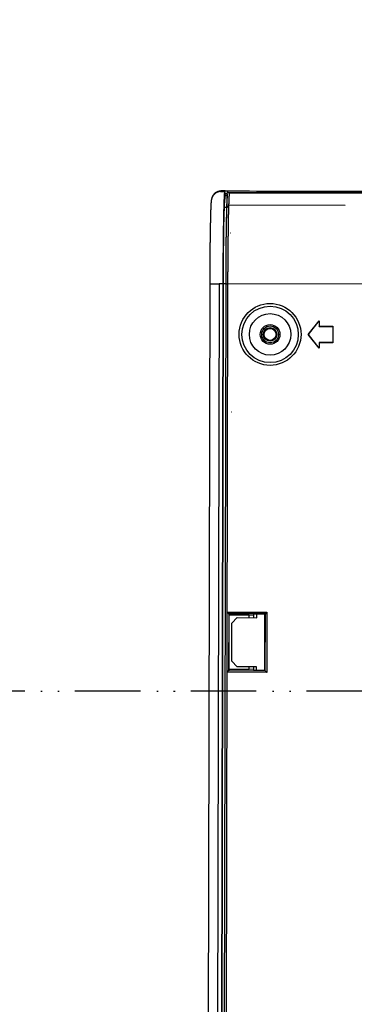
# Model space of a CAD drawing. Header units: millimetres. Extents: x 40090 to 187415, y -53271 to 40260.
# Tile 25 of 43: x 55592 to 55654, y 14050 to 14230. Entities that reach past the tile are written whole.
import ezdxf

# ---------------------------------------------------------------- set-up
doc = ezdxf.new("R2010")
doc.units = ezdxf.units.MM
doc.linetypes.add('ACAD_ISO12W100', pattern=[21, 12, -3, 0, -3, 0, -3])
doc.layers.add('AVM_kabelová_trasa_podhled', color=4, linetype='ACAD_ISO12W100', lineweight=30)
doc.layers.add('AVM_projektor', color=6, linetype='Continuous')
doc.styles.add('AVM', font='arial.ttf')
doc.dimstyles.new('AVM-1_50', dxfattribs={"dimscale": 40, "dimtxt": 2.5, "dimasz": 2.5, "dimexe": 1.25, "dimexo": 0.625, "dimtad": 1, "dimdec": 0, "dimrnd": 1, "dimtxsty": 'AVM', "dimcen": 2.5, "dimclrd": 256, "dimclre": 256, "dimclrt": 256, "dimadec": 0, "dimazin": 0, "dimtfac": 1, "dimtdec": 0, "dimtmove": 0, "dimatfit": 3, "dimfxl": 0, "dimarcsym": 0})

# ---------------------------------------------------------------- blocks, each defined once
blk = doc.blocks.new('PT-FW430-bottom')
for p, q in [((-215, 3.28), (-215, 320.97)), ((-214.57, 304.02), (-214.57, 3.54)), ((-197.93, 28.52), (-197.93, 3.28)), ((-212.35, 24.79), (-212.35, 3.43)), ((-190.2, 22.57), (-187.2, 22.57)), ((-190.2, 20.07), (-190.2, 22.57)), ((-190.19, 22.56), (-190.2, 22.57)), ((-190.19, 22.56), (-187.21, 22.56)), ((-190.19, 20.06), (-190.19, 22.56)), ((-187.21, 22.56), (-187.2, 22.57)), ((-187.21, 22.56), (-187.21, 20.06)), ((-187.2, 22.57), (-187.2, 20.07)), ((-188.7, 18.07), (-191.2, 20.07)), ((-191.2, 20.07), (-190.2, 20.07)), ((-191.18, 20.06), (-191.2, 20.07)), ((-188.7, 18.08), (-191.18, 20.06)), ((-191.18, 20.06), (-190.19, 20.06)), ((-190.19, 20.06), (-190.2, 20.07)), ((-186.2, 20.07), (-188.7, 18.07)), ((-186.22, 20.06), (-188.7, 18.08)), ((-187.21, 20.06), (-187.2, 20.07)), ((-187.21, 20.06), (-186.22, 20.06)), ((-187.2, 20.07), (-186.2, 20.07)), ((-186.22, 20.06), (-186.2, 20.07)), ((-188.7, 18.08), (-188.7, 18.07)), ((-137.81, 10.6), (-137.51, 10.3)), ((-137.81, 10.6), (-126.79, 10.6)), ((-137.81, 3.3), (-137.81, 10.6)), ((-137.42, 10.21), (-137.51, 10.3)), ((-127.09, 10.3), (-137.51, 10.3)), ((-137.51, 10.3), (-137.51, 3.6)), ((-127.18, 10.21), (-137.42, 10.21)), ((-137.42, 10.21), (-137.42, 8.21)), ((-127.18, 10.21), (-127.09, 10.3)), ((-127.18, 8.21), (-127.18, 10.21)), ((-126.79, 10.6), (-127.09, 10.3)), ((-127.09, 3.6), (-127.09, 10.3)), ((-126.79, 10.6), (-126.79, 3.3)), ((-136.8, 8.72), (-137.42, 8.72)), ((-137.42, 8.21), (-137.26, 8.15)), ((-137.3, 7.35), (-137.26, 8.15)), ((-136.8, 7.35), (-137.3, 7.35)), ((-137.3, 3.67), (-137.3, 7.35)), ((-137.26, 8.15), (-136.8, 8.15)), ((-136.8, 5.17), (-136.8, 8.72)), ((-127.8, 8.72), (-127.8, 5.17)), ((-127.18, 8.72), (-127.8, 8.72)), ((-127.8, 8.15), (-127.34, 8.15)), ((-127.3, 7.35), (-127.8, 7.35)), ((-127.34, 8.15), (-127.18, 8.21)), ((-127.34, 8.15), (-127.3, 7.35)), ((-127.3, 7.35), (-127.3, 3.67)), ((-207.3, 3.76), (-207.3, 3.86)), ((-174.5, 3.98), (-174.5, 4.03)), ((-137.3, 3.67), (-137.51, 3.6)), ((-127.3, 3.67), (-137.3, 3.67)), ((-135.8, 4.17), (-136.8, 5.17)), ((-128.8, 4.17), (-135.8, 4.17)), ((-127.8, 5.17), (-128.8, 4.17)), ((-127.3, 3.67), (-127.09, 3.6)), ((-215, 2.78), (-215, 3.28)), ((-214.9, 3.25), (-215, 3.28)), ((-215, 2.78), (-214.96, 1.99)), ((-214.9, 2.75), (-215, 2.78)), ((-214.96, 1.99), (-214.86, 1.96)), ((-214.5, 2.78), (-214.4, 2.75)), ((-214.15, 3.21), (-214.15, 3.22)), ((-214.05, 3.21), (-214.05, 2.83)), ((-214.05, 2.71), (-214.05, 2.83)), ((-213.56, 2.71), (-214.05, 2.83)), ((-214.05, 2.71), (-213.53, 2.71)), ((-213.55, 2.77), (-213.56, 2.71)), ((-211.93, 3.11), (-211.93, 3.12)), ((-211.93, 3.11), (-211.93, 2.67)), ((-211.5, 2.65), (-211.5, 2.62)), ((-197.93, 2.98), (-197.93, 3.28)), ((-197.93, 3.28), (197.93, 3.28)), ((-18.27, 2.98), (-197.93, 2.98)), ((197.93, 2.98), (-197.93, 2.98)), ((-197.93, 2.98), (-197.93, 2.51)), ((-197.93, 2.98), (-197.93, 2.98)), ((-18.27, 2.51), (-197.93, 2.51)), ((-197.93, 2.51), (-197.93, 2.49)), ((-18.28, 2.49), (-197.93, 2.49)), ((-197.92, 2.47), (-197.92, 1.71)), ((197.92, 2.47), (-197.92, 2.47)), ((-137.51, 3.6), (-137.81, 3.3)), ((-126.79, 3.3), (-137.81, 3.3)), ((-137.51, 3.6), (-127.09, 3.6)), ((-127.09, 3.6), (-126.79, 3.3)), ((-213.73, 0.38), (-213.63, 0.34)), ((-213.63, 0.34), (-213.63, 0.34)), ((-197.92, 0), (-197.92, 1.71)), ((-197.92, 1.71), (197.92, 1.71)), ((-197.92, 0), (197.92, 0))]:
    blk.add_line(p, q)
blk.add_lwpolyline([(-213.63, 0.34), (-213.6, 0.33), (-213.57, 0.32), (-213.55, 0.32), (-213.52, 0.31), (-213.5, 0.3), (-213.48, 0.3), (-213.46, 0.29), (-213.44, 0.29), (-213.42, 0.28), (-213.4, 0.28), (-213.38, 0.28), (-213.37, 0.27), (-213.35, 0.27), (-213.34, 0.27), (-213.32, 0.27), (-213.31, 0.26), (-213.29, 0.26), (-213.28, 0.26), (-213.26, 0.26), (-213.25, 0.25), (-213.24, 0.25), (-213.22, 0.25), (-213.21, 0.25), (-213.2, 0.25), (-213.19, 0.25), (-213.17, 0.24), (-213.16, 0.24), (-213.15, 0.24), (-213.14, 0.24), (-213.12, 0.24), (-213.11, 0.24), (-213.1, 0.23), (-213.09, 0.23), (-213.08, 0.23), (-213.06, 0.23), (-213.05, 0.23), (-213.04, 0.23), (-213.03, 0.23), (-213.02, 0.23), (-213, 0.22), (-212.99, 0.22), (-212.98, 0.22), (-212.97, 0.22), (-212.95, 0.22), (-212.94, 0.22), (-212.93, 0.22), (-212.91, 0.22), (-212.9, 0.22), (-212.89, 0.21), (-212.88, 0.21), (-212.86, 0.21), (-212.85, 0.21), (-212.84, 0.21), (-212.82, 0.21), (-212.81, 0.21), (-212.79, 0.21), (-212.78, 0.21), (-212.77, 0.21), (-212.75, 0.2), (-212.74, 0.2), (-212.72, 0.2), (-212.71, 0.2), (-212.7, 0.2), (-212.68, 0.2), (-212.67, 0.2), (-212.65, 0.2), (-212.64, 0.2), (-212.62, 0.2), (-212.6, 0.19), (-212.59, 0.19), (-212.57, 0.19), (-212.56, 0.19), (-212.54, 0.19), (-212.53, 0.19), (-212.51, 0.19), (-212.49, 0.19), (-212.48, 0.19), (-212.46, 0.19), (-212.44, 0.19), (-212.43, 0.18), (-212.41, 0.18), (-212.39, 0.18), (-212.37, 0.18), (-212.36, 0.18), (-212.34, 0.18), (-212.32, 0.18), (-212.3, 0.18), (-212.29, 0.18), (-212.27, 0.18), (-212.25, 0.18), (-212.23, 0.17), (-212.21, 0.17), (-212.19, 0.17), (-212.17, 0.17), (-212.15, 0.17), (-212.14, 0.17), (-212.12, 0.17), (-212.1, 0.17), (-212.08, 0.17), (-212.06, 0.17), (-212.04, 0.17), (-212.02, 0.17), (-212, 0.16), (-211.98, 0.16), (-211.95, 0.16), (-211.93, 0.16), (-211.91, 0.16), (-211.89, 0.16), (-211.87, 0.16), (-211.85, 0.16), (-211.83, 0.16), (-211.81, 0.16), (-211.78, 0.16), (-211.76, 0.16), (-211.74, 0.15), (-211.72, 0.15), (-211.7, 0.15), (-211.67, 0.15), (-211.65, 0.15), (-211.63, 0.15), (-211.6, 0.15), (-211.58, 0.15), (-211.56, 0.15), (-211.53, 0.15), (-211.51, 0.15), (-211.49, 0.15), (-211.46, 0.14), (-211.44, 0.14), (-211.41, 0.14), (-211.39, 0.14), (-211.37, 0.14), (-211.34, 0.14), (-211.32, 0.14), (-211.29, 0.14), (-211.27, 0.14), (-211.24, 0.14), (-211.21, 0.14), (-211.19, 0.14), (-211.16, 0.13), (-211.14, 0.13), (-211.11, 0.13), (-211.09, 0.13), (-211.06, 0.13), (-211.03, 0.13), (-211.01, 0.13), (-210.98, 0.13), (-210.95, 0.13), (-210.93, 0.13), (-210.9, 0.13), (-210.87, 0.13), (-210.84, 0.13), (-210.82, 0.12), (-210.79, 0.12), (-210.76, 0.12), (-210.73, 0.12), (-210.7, 0.12), (-210.68, 0.12), (-210.65, 0.12), (-210.62, 0.12), (-210.59, 0.12), (-210.56, 0.12), (-210.53, 0.12), (-210.5, 0.12), (-210.47, 0.12), (-210.44, 0.11), (-210.41, 0.11), (-210.39, 0.11), (-210.36, 0.11), (-210.33, 0.11), (-210.3, 0.11), (-210.27, 0.11), (-210.23, 0.11), (-210.2, 0.11), (-210.17, 0.11), (-210.14, 0.11), (-210.11, 0.11), (-210.08, 0.11), (-210.05, 0.11), (-210.02, 0.1), (-209.99, 0.1), (-209.95, 0.1), (-209.92, 0.1), (-209.89, 0.1), (-209.86, 0.1), (-209.83, 0.1), (-209.79, 0.1), (-209.76, 0.1), (-209.73, 0.1), (-209.7, 0.1), (-209.66, 0.1), (-209.63, 0.1), (-209.6, 0.1), (-209.56, 0.09), (-209.53, 0.09), (-209.5, 0.09), (-209.46, 0.09), (-209.43, 0.09), (-209.4, 0.09), (-209.36, 0.09), (-209.33, 0.09), (-209.29, 0.09), (-209.26, 0.09), (-209.23, 0.09), (-209.19, 0.09), (-209.16, 0.09), (-209.12, 0.09), (-209.09, 0.09), (-209.05, 0.08), (-209.02, 0.08), (-208.98, 0.08), (-208.94, 0.08), (-208.91, 0.08), (-208.87, 0.08), (-208.84, 0.08), (-208.8, 0.08), (-208.76, 0.08), (-208.73, 0.08), (-208.69, 0.08), (-208.66, 0.08), (-208.62, 0.08), (-208.58, 0.08), (-208.55, 0.08), (-208.51, 0.07), (-208.47, 0.07), (-208.43, 0.07), (-208.4, 0.07), (-208.36, 0.07), (-208.32, 0.07), (-208.28, 0.07), (-208.25, 0.07), (-208.21, 0.07), (-208.17, 0.07), (-208.13, 0.07), (-208.09, 0.07), (-208.05, 0.07), (-208.02, 0.07), (-207.98, 0.07), (-207.94, 0.07), (-207.9, 0.07), (-207.86, 0.06), (-207.82, 0.06), (-207.78, 0.06), (-207.74, 0.06), (-207.7, 0.06), (-207.66, 0.06), (-207.62, 0.06), (-207.58, 0.06), (-207.54, 0.06), (-207.5, 0.06), (-207.46, 0.06), (-207.42, 0.06), (-207.38, 0.06), (-207.34, 0.06), (-207.3, 0.06), (-207.26, 0.06), (-207.22, 0.06), (-207.18, 0.05), (-207.14, 0.05), (-207.1, 0.05), (-207.06, 0.05), (-207.01, 0.05), (-206.97, 0.05), (-206.93, 0.05), (-206.89, 0.05), (-206.85, 0.05), (-206.81, 0.05), (-206.76, 0.05), (-206.72, 0.05), (-206.68, 0.05), (-206.64, 0.05), (-206.6, 0.05), (-206.55, 0.05), (-206.51, 0.05), (-206.47, 0.05), (-206.43, 0.05), (-206.38, 0.04), (-206.34, 0.04), (-206.3, 0.04), (-206.25, 0.04), (-206.21, 0.04), (-206.17, 0.04), (-206.12, 0.04), (-206.08, 0.04), (-206.04, 0.04), (-205.99, 0.04), (-205.95, 0.04), (-205.91, 0.04), (-205.86, 0.04), (-205.82, 0.04), (-205.77, 0.04), (-205.73, 0.04), (-205.68, 0.04), (-205.64, 0.04), (-205.6, 0.04), (-205.55, 0.04), (-205.51, 0.04), (-205.46, 0.03), (-205.42, 0.03), (-205.37, 0.03), (-205.33, 0.03), (-205.28, 0.03), (-205.24, 0.03), (-205.19, 0.03), (-205.15, 0.03), (-205.1, 0.03), (-205.06, 0.03), (-205.01, 0.03), (-204.96, 0.03), (-204.92, 0.03), (-204.87, 0.03), (-204.83, 0.03), (-204.78, 0.03), (-204.73, 0.03), (-204.69, 0.03), (-204.64, 0.03), (-204.6, 0.03), (-204.55, 0.03), (-204.5, 0.03), (-204.46, 0.03), (-204.41, 0.03), (-204.36, 0.03), (-204.32, 0.02), (-204.27, 0.02), (-204.22, 0.02), (-204.18, 0.02), (-204.13, 0.02), (-204.08, 0.02), (-204.03, 0.02), (-203.99, 0.02), (-203.94, 0.02), (-203.89, 0.02), (-203.85, 0.02), (-203.8, 0.02), (-203.75, 0.02), (-203.7, 0.02), (-203.66, 0.02), (-203.61, 0.02), (-203.56, 0.02), (-203.51, 0.02), (-203.46, 0.02), (-203.42, 0.02), (-203.37, 0.02), (-203.32, 0.02), (-203.27, 0.02), (-203.22, 0.02), (-203.17, 0.02), (-203.13, 0.02), (-203.08, 0.02), (-203.03, 0.02), (-202.98, 0.02), (-202.93, 0.01), (-202.88, 0.01), (-202.83, 0.01), (-202.79, 0.01), (-202.74, 0.01), (-202.69, 0.01), (-202.64, 0.01), (-202.59, 0.01), (-202.54, 0.01), (-202.49, 0.01), (-202.44, 0.01), (-202.39, 0.01), (-202.34, 0.01), (-202.29, 0.01), (-202.24, 0.01), (-202.2, 0.01), (-202.15, 0.01), (-202.1, 0.01), (-202.05, 0.01), (-202, 0.01), (-201.95, 0.01), (-201.9, 0.01), (-201.85, 0.01), (-201.8, 0.01), (-201.75, 0.01), (-201.7, 0.01), (-201.65, 0.01), (-201.6, 0.01), (-201.55, 0.01), (-201.5, 0.01), (-201.45, 0.01), (-201.4, 0.01), (-201.35, 0.01), (-201.3, 0.01), (-201.25, 0.01), (-201.2, 0.01), (-201.15, 0.01), (-201.1, 0.01), (-201.05, 0.01), (-200.99, 0.01), (-200.94, 0.01), (-200.89, 0.01), (-200.84, 0), (-200.79, 0), (-200.74, 0), (-200.69, 0), (-200.64, 0), (-200.59, 0), (-200.54, 0), (-200.49, 0), (-200.44, 0), (-200.39, 0), (-200.34, 0), (-200.28, 0), (-200.23, 0), (-200.18, 0), (-200.13, 0), (-200.08, 0), (-200.03, 0), (-199.98, 0), (-199.93, 0), (-199.88, 0), (-199.83, 0), (-199.77, 0), (-199.72, 0), (-199.67, 0), (-199.62, 0), (-199.57, 0), (-199.52, 0), (-199.47, 0), (-199.42, 0), (-199.36, 0), (-199.31, 0), (-199.26, 0), (-199.21, 0), (-199.16, 0), (-199.11, 0), (-199.06, 0), (-199.01, 0), (-198.95, 0), (-198.9, 0), (-198.85, 0), (-198.8, 0), (-198.75, 0), (-198.7, 0), (-198.64, 0), (-198.59, 0), (-198.54, 0), (-198.49, 0), (-198.44, 0), (-198.39, 0), (-198.34, 0), (-198.28, 0), (-198.23, 0), (-198.18, 0), (-198.13, 0), (-198.08, 0), (-198.03, 0), (-197.98, 0), (-197.92, 0)])
for radius in [5.67, 5.17, 3.8, 1.8, 1.54, 1.24, 1.09]:
    blk.add_circle((-188.7, 11.07), radius)
for centre, major_axis, ratio, start_param, end_param in [((-213.16, 2.08), (-1.46, -1.05), 0.999518, 5.711137, 6.907587), ((-197.92, 3.27), (-17, 0), 0.017455, 0.052473, 0.163195), ((-197.77, 2.77), (-16.66, 0), 0.017461, 0.053569, 0.183518), ((-211.91, 3.42), (0.009, 0.3), 0.83702, 1.595249, 3.109692), ((-137.51, 3.3), (0, -0.3), 0.052408, 3.159046, 3.193952), ((-127.09, 3.3), (0, -0.3), 0.052408, 3.089233, 3.124139)]:
    blk.add_ellipse(centre, major_axis=major_axis, ratio=ratio, start_param=start_param, end_param=end_param)
for points, start_tangent, end_tangent in [([(-214.9, 320.87), (-214.9, 299.7), (-214.9, 278.52), (-214.9, 257.35), (-214.9, 236.17), (-214.9, 215), (-214.9, 193.82), (-214.9, 172.65), (-214.9, 151.47), (-214.9, 130.3), (-214.9, 109.12), (-214.9, 87.95), (-214.9, 66.78), (-214.9, 45.6), (-214.9, 24.43), (-214.9, 3.25)], (0.000001, -1), (0.000001, -1)), ([(-214.7, 3.22), (-214.7, 7.24), (-214.7, 11.27), (-214.7, 15.29), (-214.7, 19.32), (-214.7, 23.35), (-214.7, 27.37), (-214.7, 31.4), (-214.7, 35.42), (-214.7, 39.45), (-214.7, 43.47), (-214.7, 47.5), (-214.7, 51.52), (-214.7, 55.55), (-214.7, 59.57), (-214.7, 63.6), (-214.7, 67.62), (-214.7, 71.65), (-214.7, 75.67), (-214.7, 79.7), (-214.7, 83.72), (-214.7, 87.75), (-214.7, 91.77), (-214.7, 95.8), (-214.7, 99.82), (-214.7, 103.85), (-214.7, 107.87), (-214.7, 111.9), (-214.7, 115.93), (-214.7, 119.95), (-214.7, 123.98), (-214.7, 128), (-214.7, 132.03), (-214.7, 136.05), (-214.7, 140.08), (-214.7, 144.1), (-214.7, 148.13), (-214.7, 152.15), (-214.7, 156.18), (-214.7, 160.2), (-214.7, 164.23), (-214.7, 168.25), (-214.7, 172.28), (-214.7, 176.3), (-214.7, 180.33), (-214.7, 184.35), (-214.7, 188.38), (-214.7, 192.4), (-214.7, 196.43), (-214.7, 200.45), (-214.7, 204.48), (-214.7, 208.51), (-214.7, 212.53), (-214.7, 216.56), (-214.7, 220.58), (-214.7, 224.61), (-214.7, 228.63), (-214.7, 232.66), (-214.7, 236.68), (-214.7, 240.71), (-214.7, 244.73), (-214.7, 248.76), (-214.7, 252.78), (-214.7, 256.81), (-214.7, 260.83), (-214.7, 264.86), (-214.7, 268.88), (-214.7, 272.91), (-214.7, 276.93), (-214.7, 280.96), (-214.7, 284.98), (-214.7, 289.01), (-214.7, 293.04), (-214.7, 297.06), (-214.7, 301.09), (-214.7, 305.11)], (-0.000004, 1), (-0.000004, 1)), ([(-214.96, 1.99), (-214.96, 1.99), (-214.96, 1.99), (-214.96, 1.99), (-214.96, 1.99), (-214.96, 1.99), (-214.96, 1.99), (-214.96, 1.99), (-214.96, 1.99), (-214.96, 1.99), (-214.96, 1.99)], (-0.052353, 0.998629), (-0.052337, 0.998629)), ([(-214.86, 1.96), (-214.87, 2.12), (-214.88, 2.27), (-214.88, 2.43), (-214.89, 2.59), (-214.9, 2.75)], (-0.052267, 0.998633), (-0.052267, 0.998633)), ([(-197.92, 2.47), (-198.5, 2.47), (-199.07, 2.47), (-199.64, 2.47), (-200.21, 2.47), (-200.78, 2.47), (-201.34, 2.47), (-201.9, 2.48), (-202.46, 2.48), (-203.01, 2.48), (-203.55, 2.48), (-204.09, 2.49), (-204.62, 2.49), (-205.14, 2.5), (-205.66, 2.5), (-206.16, 2.51), (-206.66, 2.51), (-207.15, 2.52), (-207.63, 2.52), (-208.09, 2.53), (-208.54, 2.53), (-208.99, 2.54), (-209.42, 2.55), (-209.83, 2.55), (-210.23, 2.56), (-210.62, 2.57), (-211, 2.58), (-211.36, 2.58), (-211.7, 2.59), (-212.03, 2.6), (-212.34, 2.61), (-212.64, 2.62), (-212.91, 2.62), (-213.18, 2.63), (-213.42, 2.64), (-213.65, 2.65), (-213.86, 2.66), (-214.05, 2.67), (-214.22, 2.68), (-214.37, 2.69), (-214.51, 2.7), (-214.63, 2.71), (-214.72, 2.72), (-214.8, 2.73), (-214.86, 2.74), (-214.9, 2.75)], (-1, 0.000001), (-0.961928, 0.273302)), ([(-214.86, 1.96), (-214.86, 1.91), (-214.85, 1.86), (-214.85, 1.81), (-214.84, 1.77), (-214.83, 1.72), (-214.82, 1.67), (-214.81, 1.63), (-214.8, 1.58), (-214.79, 1.53), (-214.77, 1.49), (-214.76, 1.44), (-214.74, 1.4), (-214.72, 1.35), (-214.7, 1.31), (-214.68, 1.27), (-214.66, 1.22), (-214.64, 1.18), (-214.61, 1.14), (-214.59, 1.1), (-214.56, 1.06), (-214.54, 1.02), (-214.51, 0.98), (-214.48, 0.94), (-214.45, 0.9), (-214.42, 0.87), (-214.39, 0.83), (-214.35, 0.8), (-214.32, 0.76), (-214.29, 0.73), (-214.25, 0.7), (-214.21, 0.67), (-214.18, 0.64), (-214.14, 0.61), (-214.1, 0.58), (-214.06, 0.55), (-214.02, 0.53), (-213.98, 0.5), (-213.94, 0.48), (-213.9, 0.46), (-213.85, 0.43), (-213.81, 0.41), (-213.77, 0.39), (-213.72, 0.38), (-213.68, 0.36), (-213.63, 0.34)], (0.051422, -0.998677), (0.948862, -0.31569)), ([(-214.86, 1.96), (-214.85, 1.95), (-214.84, 1.95), (-214.84, 1.95), (-214.83, 1.95), (-214.82, 1.95), (-214.81, 1.95), (-214.8, 1.94), (-214.78, 1.94), (-214.77, 1.94), (-214.76, 1.94), (-214.74, 1.94), (-214.73, 1.93), (-214.71, 1.93), (-214.69, 1.93), (-214.67, 1.93), (-214.66, 1.93), (-214.64, 1.93), (-214.62, 1.92), (-214.59, 1.92), (-214.57, 1.92), (-214.55, 1.92), (-214.53, 1.92), (-214.5, 1.91), (-214.48, 1.91), (-214.45, 1.91), (-214.42, 1.91), (-214.4, 1.91), (-214.37, 1.91), (-214.34, 1.9), (-214.31, 1.9), (-214.28, 1.9), (-214.25, 1.9), (-214.22, 1.9), (-214.18, 1.9), (-214.15, 1.89), (-214.11, 1.89), (-214.08, 1.89), (-214.04, 1.89), (-214.01, 1.89), (-213.97, 1.88), (-213.93, 1.88), (-213.89, 1.88), (-213.85, 1.88), (-213.81, 1.88), (-213.77, 1.88), (-213.73, 1.87), (-213.69, 1.87), (-213.64, 1.87), (-213.6, 1.87), (-213.55, 1.87), (-213.51, 1.87), (-213.46, 1.86), (-213.42, 1.86), (-213.37, 1.86), (-213.32, 1.86), (-213.27, 1.86), (-213.22, 1.86), (-213.17, 1.85), (-213.12, 1.85), (-213.07, 1.85), (-213.01, 1.85), (-212.96, 1.85), (-212.91, 1.85), (-212.85, 1.84), (-212.79, 1.84), (-212.74, 1.84), (-212.68, 1.84), (-212.62, 1.84), (-212.56, 1.84), (-212.51, 1.84), (-212.44, 1.83), (-212.38, 1.83), (-212.32, 1.83), (-212.26, 1.83), (-212.2, 1.83), (-212.13, 1.83), (-212.07, 1.82), (-212, 1.82), (-211.94, 1.82), (-211.87, 1.82), (-211.8, 1.82), (-211.74, 1.82), (-211.67, 1.82), (-211.6, 1.81), (-211.53, 1.81), (-211.46, 1.81), (-211.39, 1.81), (-211.32, 1.81), (-211.24, 1.81), (-211.17, 1.81), (-211.1, 1.8), (-211.02, 1.8), (-210.95, 1.8), (-210.87, 1.8), (-210.8, 1.8), (-210.72, 1.8), (-210.65, 1.8), (-210.57, 1.79), (-210.49, 1.79), (-210.41, 1.79), (-210.33, 1.79), (-210.25, 1.79), (-210.17, 1.79), (-210.09, 1.79), (-210.01, 1.78), (-209.93, 1.78), (-209.85, 1.78), (-209.76, 1.78), (-209.68, 1.78), (-209.6, 1.78), (-209.51, 1.78), (-209.43, 1.78), (-209.34, 1.77), (-209.25, 1.77), (-209.17, 1.77), (-209.08, 1.77), (-208.99, 1.77), (-208.9, 1.77), (-208.81, 1.77), (-208.72, 1.77), (-208.63, 1.77), (-208.54, 1.76), (-208.45, 1.76), (-208.36, 1.76), (-208.26, 1.76), (-208.17, 1.76), (-208.08, 1.76), (-207.98, 1.76), (-207.89, 1.76), (-207.79, 1.76), (-207.69, 1.75), (-207.6, 1.75), (-207.5, 1.75), (-207.4, 1.75), (-207.31, 1.75), (-207.21, 1.75), (-207.11, 1.75), (-207.01, 1.75), (-206.91, 1.75), (-206.81, 1.75), (-206.71, 1.74), (-206.61, 1.74), (-206.51, 1.74), (-206.41, 1.74), (-206.31, 1.74), (-206.21, 1.74), (-206.11, 1.74), (-206.01, 1.74), (-205.9, 1.74), (-205.8, 1.74), (-205.7, 1.74), (-205.6, 1.73), (-205.49, 1.73), (-205.39, 1.73), (-205.28, 1.73), (-205.18, 1.73), (-205.07, 1.73), (-204.97, 1.73), (-204.86, 1.73), (-204.75, 1.73), (-204.65, 1.73), (-204.54, 1.73), (-204.43, 1.73), (-204.32, 1.73), (-204.22, 1.72), (-204.11, 1.72), (-204, 1.72), (-203.89, 1.72), (-203.78, 1.72), (-203.67, 1.72), (-203.56, 1.72), (-203.45, 1.72), (-203.34, 1.72), (-203.22, 1.72), (-203.11, 1.72), (-203, 1.72), (-202.89, 1.72), (-202.77, 1.72), (-202.66, 1.72), (-202.55, 1.72), (-202.44, 1.72), (-202.32, 1.71), (-202.21, 1.71), (-202.09, 1.71), (-201.98, 1.71), (-201.87, 1.71), (-201.75, 1.71), (-201.64, 1.71), (-201.52, 1.71), (-201.41, 1.71), (-201.3, 1.71), (-201.18, 1.71), (-201.07, 1.71), (-200.95, 1.71), (-200.84, 1.71), (-200.72, 1.71), (-200.61, 1.71), (-200.49, 1.71), (-200.38, 1.71), (-200.26, 1.71), (-200.14, 1.71), (-200.03, 1.71), (-199.91, 1.71), (-199.8, 1.71), (-199.68, 1.71), (-199.56, 1.71), (-199.45, 1.71), (-199.33, 1.71), (-199.21, 1.71), (-199.1, 1.71), (-198.98, 1.71), (-198.86, 1.71), (-198.75, 1.71), (-198.63, 1.71), (-198.51, 1.71), (-198.39, 1.71), (-198.28, 1.71), (-198.16, 1.71), (-198.04, 1.71), (-197.92, 1.71)], (0.959911, -0.280305), (1, 0)), ([(-214.4, 3.21), (-214.41, 3.21), (-214.42, 3.21), (-214.42, 3.21), (-214.43, 3.21), (-214.44, 3.21), (-214.45, 3.21), (-214.45, 3.21), (-214.46, 3.21), (-214.47, 3.21), (-214.48, 3.21), (-214.49, 3.21), (-214.49, 3.21), (-214.5, 3.21), (-214.51, 3.21), (-214.52, 3.22), (-214.52, 3.22), (-214.53, 3.22), (-214.54, 3.22), (-214.54, 3.22), (-214.55, 3.22), (-214.55, 3.22), (-214.56, 3.22), (-214.56, 3.22), (-214.56, 3.22), (-214.57, 3.22), (-214.57, 3.22), (-214.57, 3.21), (-214.58, 3.21), (-214.58, 3.22), (-214.6, 3.22), (-214.61, 3.22), (-214.62, 3.22), (-214.63, 3.22), (-214.63, 3.22), (-214.63, 3.22), (-214.63, 3.22), (-214.64, 3.22), (-214.65, 3.22), (-214.66, 3.22), (-214.67, 3.22), (-214.67, 3.22), (-214.67, 3.22), (-214.67, 3.22), (-214.67, 3.22), (-214.67, 3.22), (-214.67, 3.22), (-214.68, 3.22), (-214.68, 3.22), (-214.68, 3.22), (-214.69, 3.22), (-214.69, 3.22), (-214.69, 3.22), (-214.69, 3.22), (-214.69, 3.22), (-214.69, 3.22)], (-1, -0.000011), (0.998146, -0.060868)), ([(-214.31, 3.25), (-214.32, 3.25), (-214.33, 3.25), (-214.34, 3.25), (-214.34, 3.26), (-214.35, 3.26), (-214.36, 3.26), (-214.37, 3.26), (-214.38, 3.27), (-214.39, 3.27), (-214.4, 3.28), (-214.41, 3.28), (-214.41, 3.29), (-214.42, 3.29), (-214.43, 3.3), (-214.44, 3.3), (-214.45, 3.31), (-214.45, 3.31), (-214.46, 3.32), (-214.47, 3.32), (-214.47, 3.33), (-214.48, 3.34), (-214.49, 3.34), (-214.49, 3.35), (-214.5, 3.36), (-214.51, 3.37), (-214.51, 3.37), (-214.52, 3.38), (-214.52, 3.39), (-214.53, 3.4), (-214.53, 3.41), (-214.54, 3.42), (-214.54, 3.42), (-214.54, 3.43), (-214.55, 3.44), (-214.55, 3.45), (-214.55, 3.46), (-214.56, 3.47), (-214.56, 3.48), (-214.56, 3.49), (-214.56, 3.5), (-214.56, 3.51), (-214.56, 3.52), (-214.56, 3.52), (-214.56, 3.53), (-214.57, 3.54)], (-0.987169, 0.159677), (0.000072, 1)), ([(-214.57, 3.54), (-214.54, 3.54), (-214.52, 3.54), (-214.5, 3.54), (-214.47, 3.54), (-214.45, 3.53), (-214.42, 3.53), (-214.39, 3.53), (-214.36, 3.53), (-214.34, 3.52), (-214.31, 3.52), (-214.28, 3.52), (-214.25, 3.52), (-214.22, 3.51), (-214.19, 3.51), (-214.15, 3.51), (-214.12, 3.51), (-214.09, 3.5), (-214.05, 3.5), (-214.02, 3.5), (-213.98, 3.5), (-213.95, 3.49), (-213.91, 3.49), (-213.88, 3.49), (-213.84, 3.49), (-213.8, 3.48), (-213.76, 3.48), (-213.72, 3.48), (-213.68, 3.48), (-213.64, 3.48), (-213.6, 3.47), (-213.55, 3.47), (-213.51, 3.47), (-213.47, 3.47), (-213.42, 3.47), (-213.38, 3.46), (-213.33, 3.46), (-213.29, 3.46), (-213.24, 3.46), (-213.19, 3.46), (-213.14, 3.45), (-213.1, 3.45), (-213.05, 3.45), (-213, 3.45), (-212.95, 3.45), (-212.89, 3.44), (-212.84, 3.44), (-212.79, 3.44), (-212.74, 3.44), (-212.68, 3.44), (-212.63, 3.44), (-212.58, 3.43), (-212.52, 3.43), (-212.46, 3.43), (-212.41, 3.43), (-212.35, 3.43)], (0.997084, -0.076307), (0.999542, -0.030251)), ([(-214.5, 3.21), (-214.5, 3.13), (-214.5, 3.04), (-214.5, 2.96), (-214.5, 2.87), (-214.5, 2.78)], (0, -1), (0, -1)), ([(-214.4, 3.28), (-214.4, 3.28), (-214.4, 3.27), (-214.4, 3.27), (-214.4, 3.26), (-214.4, 3.26), (-214.4, 3.25), (-214.4, 3.25), (-214.4, 3.25), (-214.4, 3.24), (-214.4, 3.24), (-214.4, 3.23), (-214.4, 3.23), (-214.4, 3.22), (-214.4, 3.22), (-214.4, 3.21)], (0.000004, -1), (0.000004, -1)), ([(-214.15, 3.21), (-214.2, 3.21), (-214.25, 3.21), (-214.3, 3.21), (-214.35, 3.21), (-214.4, 3.21)], (-1, 0), (-1, 0)), ([(-214.4, 3.21), (-214.4, 3.18), (-214.4, 3.15), (-214.4, 3.12), (-214.4, 3.09), (-214.4, 3.06), (-214.4, 3.03), (-214.4, 3), (-214.4, 2.97), (-214.4, 2.94), (-214.4, 2.91), (-214.4, 2.88), (-214.4, 2.84), (-214.4, 2.81), (-214.4, 2.78), (-214.4, 2.75)], (0, -1), (0, -1)), ([(-214.05, 3.21), (-214.07, 3.21), (-214.09, 3.21), (-214.1, 3.21), (-214.12, 3.22), (-214.14, 3.22), (-214.16, 3.22), (-214.17, 3.23), (-214.19, 3.23), (-214.21, 3.23), (-214.22, 3.23), (-214.24, 3.24), (-214.26, 3.24), (-214.27, 3.24), (-214.29, 3.24), (-214.31, 3.25)], (-0.98715, 0.159794), (-0.98715, 0.159794)), ([(-211.93, 3.12), (-212, 3.12), (-212.07, 3.13), (-212.15, 3.13), (-212.22, 3.13), (-212.29, 3.13), (-212.36, 3.14), (-212.43, 3.14), (-212.5, 3.14), (-212.56, 3.14), (-212.63, 3.14), (-212.69, 3.15), (-212.76, 3.15), (-212.82, 3.15), (-212.88, 3.15), (-212.95, 3.16), (-213.01, 3.16), (-213.06, 3.16), (-213.12, 3.16), (-213.18, 3.17), (-213.24, 3.17), (-213.29, 3.17), (-213.35, 3.18), (-213.4, 3.18), (-213.45, 3.18), (-213.5, 3.18), (-213.55, 3.19), (-213.6, 3.19), (-213.65, 3.19), (-213.7, 3.2), (-213.74, 3.2), (-213.79, 3.2), (-213.83, 3.2), (-213.88, 3.21), (-213.92, 3.21), (-213.96, 3.22), (-214, 3.22), (-214.04, 3.22), (-214.08, 3.23), (-214.11, 3.23), (-214.15, 3.23), (-214.18, 3.24), (-214.22, 3.24), (-214.25, 3.24), (-214.28, 3.24), (-214.31, 3.25)], (-0.99957, 0.029313), (-0.996829, 0.079577)), ([(-214.15, 2.71), (-214.15, 2.75), (-214.15, 2.78), (-214.15, 2.81), (-214.15, 2.85), (-214.15, 2.88), (-214.15, 2.91), (-214.15, 2.95), (-214.15, 2.98), (-214.15, 3.01), (-214.15, 3.05), (-214.15, 3.08), (-214.15, 3.11), (-214.15, 3.15), (-214.15, 3.18), (-214.15, 3.21)], (0, 1), (0, 1)), ([(-214.15, 2.71), (-214.13, 2.71), (-214.11, 2.71), (-214.09, 2.71), (-214.07, 2.71), (-214.05, 2.71)], (0.996277, -0.086205), (0.996277, -0.086205)), ([(-211.93, 3.11), (-212.03, 3.12), (-212.12, 3.12), (-212.22, 3.12), (-212.31, 3.13), (-212.4, 3.13), (-212.49, 3.13), (-212.58, 3.13), (-212.67, 3.14), (-212.75, 3.14), (-212.83, 3.14), (-212.92, 3.15), (-212.99, 3.15), (-213.07, 3.15), (-213.14, 3.16), (-213.22, 3.16), (-213.29, 3.16), (-213.35, 3.16), (-213.42, 3.17), (-213.48, 3.17), (-213.55, 3.17), (-213.61, 3.18), (-213.67, 3.18), (-213.72, 3.18), (-213.77, 3.19), (-213.83, 3.19), (-213.88, 3.19), (-213.92, 3.2), (-213.97, 3.2), (-214.01, 3.2), (-214.05, 3.21)], (-0.99961, 0.027941), (-0.996799, 0.079948)), ([(-213.55, 2.77), (-213.59, 2.78), (-213.63, 2.78), (-213.67, 2.79), (-213.7, 2.79), (-213.74, 2.8), (-213.78, 2.8), (-213.81, 2.81), (-213.84, 2.81), (-213.88, 2.81), (-213.91, 2.82), (-213.94, 2.82), (-213.97, 2.82), (-214, 2.83), (-214.03, 2.83), (-214.05, 2.83)], (-0.990273, 0.13914), (-0.996767, 0.080351)), ([(-213.54, 2.71), (-213.55, 2.71), (-213.55, 2.71), (-213.56, 2.71), (-213.56, 2.71), (-213.56, 2.71)], (-0.971954, 0.235171), (-0.971954, 0.235171)), ([(-211.93, 2.67), (-212.01, 2.67), (-212.08, 2.67), (-212.16, 2.68), (-212.24, 2.68), (-212.31, 2.68), (-212.39, 2.69), (-212.46, 2.69), (-212.53, 2.69), (-212.6, 2.7), (-212.67, 2.7), (-212.74, 2.7), (-212.8, 2.71), (-212.87, 2.71), (-212.93, 2.72), (-212.99, 2.72), (-213.06, 2.72), (-213.12, 2.73), (-213.17, 2.73), (-213.23, 2.74), (-213.29, 2.74), (-213.34, 2.75), (-213.4, 2.75), (-213.45, 2.76), (-213.5, 2.77), (-213.55, 2.77)], (-0.999251, 0.038709), (-0.990349, 0.138598)), ([(-211.5, 2.62), (-211.6, 2.62), (-211.69, 2.62), (-211.78, 2.63), (-211.87, 2.63), (-211.96, 2.63), (-212.04, 2.64), (-212.13, 2.64), (-212.21, 2.64), (-212.29, 2.64), (-212.37, 2.65), (-212.44, 2.65), (-212.52, 2.65), (-212.59, 2.66), (-212.66, 2.66), (-212.73, 2.66), (-212.8, 2.66), (-212.87, 2.67), (-212.93, 2.67), (-212.99, 2.67), (-213.05, 2.68), (-213.11, 2.68), (-213.16, 2.68), (-213.22, 2.68), (-213.27, 2.69), (-213.32, 2.69), (-213.37, 2.69), (-213.41, 2.7), (-213.46, 2.7), (-213.5, 2.7), (-213.54, 2.71)], (-0.99961, 0.027941), (-0.996997, 0.077442)), ([(-212.35, 3.43), (-212.34, 3.43), (-212.33, 3.43), (-212.31, 3.43), (-212.3, 3.43), (-212.29, 3.42), (-212.28, 3.42), (-212.26, 3.42), (-212.25, 3.42), (-212.24, 3.42), (-212.22, 3.42), (-212.21, 3.42), (-212.2, 3.42), (-212.19, 3.42), (-212.17, 3.42), (-212.16, 3.42)], (0.999542, -0.030257), (0.999588, -0.028692)), ([(-212.16, 3.42), (-212.09, 3.42), (-212.01, 3.42), (-211.93, 3.41), (-211.86, 3.41), (-211.78, 3.41), (-211.7, 3.41), (-211.62, 3.41), (-211.54, 3.4), (-211.46, 3.4), (-211.38, 3.4), (-211.29, 3.4), (-211.21, 3.4), (-211.12, 3.39), (-211.04, 3.39), (-210.95, 3.39), (-210.86, 3.39), (-210.78, 3.39), (-210.69, 3.39), (-210.6, 3.38), (-210.51, 3.38), (-210.42, 3.38), (-210.33, 3.38), (-210.23, 3.38), (-210.14, 3.37), (-210.04, 3.37), (-209.95, 3.37), (-209.85, 3.37), (-209.76, 3.37), (-209.66, 3.37), (-209.56, 3.36), (-209.46, 3.36), (-209.36, 3.36), (-209.26, 3.36), (-209.16, 3.36), (-209.06, 3.36), (-208.95, 3.35), (-208.85, 3.35), (-208.75, 3.35), (-208.64, 3.35), (-208.54, 3.35), (-208.43, 3.35), (-208.32, 3.35), (-208.22, 3.34), (-208.11, 3.34), (-208, 3.34), (-207.89, 3.34), (-207.78, 3.34), (-207.67, 3.34), (-207.56, 3.34), (-207.45, 3.33), (-207.34, 3.33), (-207.23, 3.33), (-207.12, 3.33), (-207.01, 3.33), (-206.89, 3.33), (-206.78, 3.33), (-206.66, 3.33), (-206.55, 3.32), (-206.43, 3.32), (-206.31, 3.32), (-206.2, 3.32), (-206.08, 3.32), (-205.96, 3.32), (-205.84, 3.32), (-205.72, 3.32), (-205.6, 3.31), (-205.48, 3.31), (-205.36, 3.31), (-205.24, 3.31), (-205.12, 3.31), (-205, 3.31), (-204.87, 3.31), (-204.75, 3.31), (-204.62, 3.31), (-204.5, 3.31), (-204.37, 3.3), (-204.25, 3.3), (-204.12, 3.3), (-203.99, 3.3), (-203.87, 3.3), (-203.74, 3.3), (-203.61, 3.3), (-203.49, 3.3), (-203.36, 3.3), (-203.23, 3.3), (-203.1, 3.3), (-202.98, 3.3), (-202.85, 3.3), (-202.72, 3.29), (-202.59, 3.29), (-202.46, 3.29), (-202.33, 3.29), (-202.2, 3.29), (-202.07, 3.29), (-201.94, 3.29), (-201.81, 3.29), (-201.68, 3.29), (-201.55, 3.29), (-201.42, 3.29), (-201.29, 3.29), (-201.16, 3.29), (-201.02, 3.29), (-200.89, 3.29), (-200.76, 3.29), (-200.63, 3.29), (-200.49, 3.29), (-200.36, 3.29), (-200.23, 3.29), (-200.09, 3.28), (-199.96, 3.28), (-199.83, 3.28), (-199.69, 3.28), (-199.56, 3.28), (-199.42, 3.28), (-199.29, 3.28), (-199.15, 3.28), (-199.02, 3.28), (-198.88, 3.28), (-198.74, 3.28), (-198.61, 3.28), (-198.47, 3.28), (-198.34, 3.28), (-198.2, 3.28), (-198.07, 3.28), (-197.93, 3.28)], (0.999589, -0.028684), (1, 0)), ([(-197.93, 2.98), (-198.05, 2.98), (-198.18, 2.98), (-198.3, 2.98), (-198.42, 2.98), (-198.55, 2.98), (-198.67, 2.98), (-198.8, 2.98), (-198.92, 2.98), (-199.04, 2.98), (-199.17, 2.98), (-199.29, 2.98), (-199.41, 2.98), (-199.53, 2.98), (-199.66, 2.98), (-199.78, 2.98), (-199.9, 2.98), (-200.02, 2.98), (-200.14, 2.99), (-200.27, 2.99), (-200.39, 2.99), (-200.51, 2.99), (-200.63, 2.99), (-200.75, 2.99), (-200.87, 2.99), (-200.99, 2.99), (-201.11, 2.99), (-201.23, 2.99), (-201.35, 2.99), (-201.47, 2.99), (-201.59, 2.99), (-201.71, 2.99), (-201.83, 2.99), (-201.95, 2.99), (-202.06, 2.99), (-202.18, 2.99), (-202.3, 2.99), (-202.42, 2.99), (-202.53, 2.99), (-202.65, 2.99), (-202.77, 3), (-202.89, 3), (-203, 3), (-203.12, 3), (-203.24, 3), (-203.35, 3), (-203.47, 3), (-203.58, 3), (-203.7, 3), (-203.81, 3), (-203.93, 3), (-204.04, 3), (-204.16, 3), (-204.27, 3.01), (-204.39, 3.01), (-204.5, 3.01), (-204.61, 3.01), (-204.73, 3.01), (-204.84, 3.01), (-204.95, 3.01), (-205.06, 3.01), (-205.17, 3.01), (-205.29, 3.01), (-205.4, 3.01), (-205.51, 3.02), (-205.61, 3.02), (-205.72, 3.02), (-205.83, 3.02), (-205.94, 3.02), (-206.05, 3.02), (-206.15, 3.02), (-206.26, 3.02), (-206.36, 3.02), (-206.47, 3.02), (-206.57, 3.03), (-206.68, 3.03), (-206.78, 3.03), (-206.89, 3.03), (-206.99, 3.03), (-207.09, 3.03), (-207.19, 3.03), (-207.29, 3.03), (-207.39, 3.04), (-207.5, 3.04), (-207.6, 3.04), (-207.69, 3.04), (-207.79, 3.04), (-207.89, 3.04), (-207.99, 3.04), (-208.09, 3.04), (-208.18, 3.05), (-208.28, 3.05), (-208.38, 3.05), (-208.47, 3.05), (-208.57, 3.05), (-208.66, 3.05), (-208.76, 3.05), (-208.85, 3.06), (-208.94, 3.06), (-209.04, 3.06), (-209.13, 3.06), (-209.22, 3.06), (-209.31, 3.06), (-209.4, 3.07), (-209.49, 3.07), (-209.58, 3.07), (-209.67, 3.07), (-209.76, 3.07), (-209.84, 3.07), (-209.93, 3.07), (-210.01, 3.08), (-210.1, 3.08), (-210.18, 3.08), (-210.27, 3.08), (-210.35, 3.08), (-210.43, 3.08), (-210.51, 3.09), (-210.59, 3.09), (-210.67, 3.09), (-210.75, 3.09), (-210.83, 3.09), (-210.91, 3.1), (-210.98, 3.1), (-211.06, 3.1), (-211.14, 3.1), (-211.21, 3.1), (-211.29, 3.1), (-211.36, 3.11), (-211.43, 3.11), (-211.51, 3.11), (-211.58, 3.11), (-211.65, 3.11), (-211.72, 3.12), (-211.79, 3.12), (-211.86, 3.12), (-211.93, 3.12)], (-1, 0), (-0.99957, 0.029316)), ([(-197.93, 2.98), (-198.49, 2.98), (-199.04, 2.98), (-199.6, 2.98), (-200.15, 2.98), (-200.7, 2.98), (-201.25, 2.98), (-201.79, 2.99), (-202.33, 2.99), (-202.87, 2.99), (-203.39, 3), (-203.92, 3), (-204.43, 3), (-204.94, 3.01), (-205.44, 3.01), (-205.93, 3.02), (-206.41, 3.02), (-206.89, 3.03), (-207.35, 3.03), (-207.8, 3.04), (-208.24, 3.04), (-208.67, 3.05), (-209.09, 3.05), (-209.49, 3.06), (-209.88, 3.07), (-210.26, 3.08), (-210.62, 3.08), (-210.97, 3.09), (-211.31, 3.1), (-211.62, 3.11), (-211.93, 3.11)], (-1, 0.000001), (-0.999612, 0.02785)), ([(-211.5, 2.65), (-211.53, 2.65), (-211.56, 2.65), (-211.59, 2.65), (-211.62, 2.65), (-211.65, 2.66), (-211.67, 2.66), (-211.7, 2.66), (-211.73, 2.66), (-211.76, 2.66), (-211.79, 2.66), (-211.82, 2.66), (-211.84, 2.66), (-211.87, 2.66), (-211.9, 2.67), (-211.93, 2.67)], (-0.99944, 0.033449), (-0.999249, 0.038742)), ([(-197.93, 2.51), (-198.04, 2.51), (-198.15, 2.51), (-198.26, 2.51), (-198.37, 2.51), (-198.48, 2.51), (-198.59, 2.51), (-198.7, 2.51), (-198.81, 2.51), (-198.92, 2.51), (-199.03, 2.51), (-199.14, 2.51), (-199.25, 2.51), (-199.36, 2.51), (-199.47, 2.51), (-199.58, 2.51), (-199.69, 2.51), (-199.8, 2.51), (-199.91, 2.51), (-200.02, 2.51), (-200.13, 2.51), (-200.24, 2.51), (-200.34, 2.51), (-200.45, 2.51), (-200.56, 2.51), (-200.67, 2.51), (-200.78, 2.51), (-200.89, 2.51), (-201, 2.51), (-201.1, 2.51), (-201.21, 2.51), (-201.32, 2.51), (-201.43, 2.51), (-201.54, 2.51), (-201.64, 2.51), (-201.75, 2.51), (-201.86, 2.51), (-201.97, 2.51), (-202.07, 2.52), (-202.18, 2.52), (-202.29, 2.52), (-202.39, 2.52), (-202.5, 2.52), (-202.6, 2.52), (-202.71, 2.52), (-202.82, 2.52), (-202.92, 2.52), (-203.02, 2.52), (-203.13, 2.52), (-203.23, 2.52), (-203.34, 2.52), (-203.44, 2.52), (-203.54, 2.52), (-203.65, 2.52), (-203.75, 2.53), (-203.85, 2.53), (-203.95, 2.53), (-204.05, 2.53), (-204.16, 2.53), (-204.26, 2.53), (-204.36, 2.53), (-204.46, 2.53), (-204.56, 2.53), (-204.66, 2.53), (-204.76, 2.53), (-204.86, 2.53), (-204.96, 2.54), (-205.05, 2.54), (-205.15, 2.54), (-205.25, 2.54), (-205.35, 2.54), (-205.45, 2.54), (-205.54, 2.54), (-205.64, 2.54), (-205.74, 2.54), (-205.83, 2.54), (-205.93, 2.55), (-206.03, 2.55), (-206.12, 2.55), (-206.22, 2.55), (-206.31, 2.55), (-206.4, 2.55), (-206.5, 2.55), (-206.59, 2.55), (-206.69, 2.55), (-206.78, 2.56), (-206.87, 2.56), (-206.97, 2.56), (-207.06, 2.56), (-207.15, 2.56), (-207.24, 2.56), (-207.33, 2.56), (-207.42, 2.56), (-207.51, 2.57), (-207.6, 2.57), (-207.69, 2.57), (-207.78, 2.57), (-207.87, 2.57), (-207.96, 2.57), (-208.04, 2.57), (-208.13, 2.57), (-208.21, 2.58), (-208.3, 2.58), (-208.39, 2.58), (-208.47, 2.58), (-208.55, 2.58), (-208.64, 2.58), (-208.72, 2.58), (-208.8, 2.59), (-208.88, 2.59), (-208.97, 2.59), (-209.05, 2.59), (-209.13, 2.59), (-209.21, 2.59), (-209.29, 2.59), (-209.37, 2.6), (-209.44, 2.6), (-209.52, 2.6), (-209.6, 2.6), (-209.68, 2.6), (-209.75, 2.6), (-209.83, 2.61), (-209.9, 2.61), (-209.98, 2.61), (-210.05, 2.61), (-210.13, 2.61), (-210.2, 2.61), (-210.27, 2.62), (-210.35, 2.62), (-210.42, 2.62), (-210.49, 2.62), (-210.56, 2.62), (-210.63, 2.63), (-210.7, 2.63), (-210.77, 2.63), (-210.84, 2.63), (-210.91, 2.63), (-210.98, 2.63), (-211.04, 2.64), (-211.11, 2.64), (-211.18, 2.64), (-211.24, 2.64), (-211.31, 2.64), (-211.37, 2.65), (-211.44, 2.65), (-211.5, 2.65)], (-1, 0), (-0.999441, 0.033441)), ([(-197.93, 2.49), (-198.29, 2.49), (-198.65, 2.49), (-199.01, 2.49), (-199.37, 2.49), (-199.72, 2.49), (-200.08, 2.49), (-200.44, 2.49), (-200.8, 2.49), (-201.15, 2.49), (-201.5, 2.49), (-201.85, 2.5), (-202.2, 2.5), (-202.54, 2.5), (-202.89, 2.5), (-203.23, 2.5), (-203.57, 2.51), (-203.9, 2.51), (-204.24, 2.51), (-204.57, 2.51), (-204.89, 2.52), (-205.21, 2.52), (-205.53, 2.52), (-205.85, 2.52), (-206.16, 2.53), (-206.46, 2.53), (-206.77, 2.53), (-207.06, 2.54), (-207.36, 2.54), (-207.65, 2.55), (-207.93, 2.55), (-208.21, 2.55), (-208.48, 2.56), (-208.75, 2.56), (-209.01, 2.57), (-209.27, 2.57), (-209.52, 2.57), (-209.77, 2.58), (-210, 2.58), (-210.24, 2.59), (-210.47, 2.59), (-210.69, 2.6), (-210.9, 2.6), (-211.11, 2.61), (-211.31, 2.61), (-211.5, 2.62)], (-1, 0.000001), (-0.999611, 0.027904))]:
    blk.add_spline(points, degree=3, dxfattribs=dict(start_tangent=start_tangent, end_tangent=end_tangent))

msp = doc.modelspace()

# ---------------------------------------------------------------- linework, layer by layer
at = {"layer": 'AVM_kabelová_trasa_podhled'}
msp.add_lwpolyline([(55826.39, 14107.16), (54019.12, 14107.16)], dxfattribs=at)

# ---------------------------------------------------------------- block references
at = {"layer": 'AVM_projektor', "rotation": 269.8895464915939}
msp.add_blockref('PT-FW430-bottom', (55626.69, 13983.84), dxfattribs=at)

# ---------------------------------------------------------------- leaders
at = {"layer": 'AVM_kabelová_trasa_podhled', "lineweight": -2, "annotation_type": 0, "has_hookline": 1, "hookline_direction": 0, "text_width": 382.57}
msp.add_leader([(54922.75, 14107.16), (55158.72, 14784.2), (55231.85, 14784.2)], dimstyle='AVM-1_50', override={"dimasz": 1.5, "dimgap": 0.625, "dimtad": 0, "dimclrd": 6}, dxfattribs=at)

doc.saveas('drawing.dxf')
